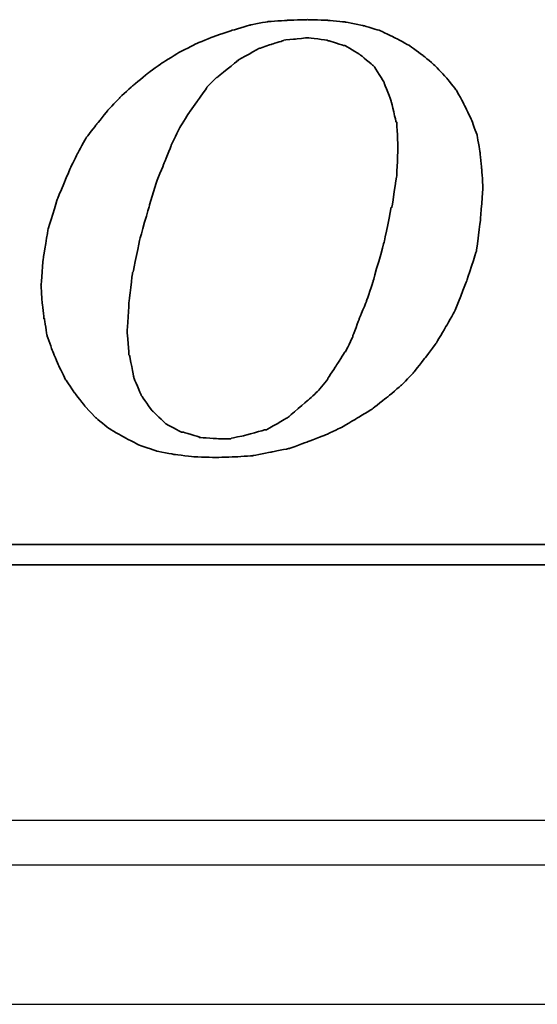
# Model space of a CAD drawing. Header units: millimetres. Extents: x -2774 to 3135, y -1571 to 860.
# Tile 190 of 256: x -2341.53 to -2335.76, y -541.44 to -530.46. Entities that reach past the tile are written whole.
import ezdxf
from ezdxf.lldxf.tags import DXFTag

# ---------------------------------------------------------------- set-up
doc = ezdxf.new("R2010")
doc.units = ezdxf.units.MM
doc.layers.get('0').update_dxf_attribs({"linetype": 'CONTINUOUS'})
doc.layers.add('DIM', color=4, linetype='CONTINUOUS')
doc.layers.add('layer 1', color=7, linetype='CONTINUOUS')
tags = doc.linetypes.add('DASHED', pattern=[25.72, 12.86, -12.86]).pattern_tags.tags
tags[6:7] = [DXFTag(74, 4), DXFTag(75, 0), DXFTag(340, '0'), DXFTag(46, 0.0), DXFTag(50, 0.0), DXFTag(44, 0.0), DXFTag(45, 0.0)]
tags[4:5] = [DXFTag(74, 4), DXFTag(75, 0), DXFTag(340, '0'), DXFTag(46, 0.0), DXFTag(50, 0.0), DXFTag(44, 0.0), DXFTag(45, 0.0)]

# ---------------------------------------------------------------- blocks, each defined once
blk = doc.blocks.new('TBI MOTION logo(完整正式版)')
at = {"layer": 'layer 1', "color": 22, "lineweight": 35}
for points, knots in [([(-11.34375, -6.98375), (-11.34375, -6.98375), (-10.91375, -7.43875), (-10.91375, -7.43875), (-10.91375, -7.43875), (-10.91375, -7.43875), (-10.38625, -7.87125), (-10.38625, -7.87125), (-10.38625, -7.87125), (-10.38625, -7.87125), (-9.81125, -8.20375), (-9.81125, -8.20375), (-9.81125, -8.20375), (-9.81125, -8.20375), (-9.21125, -8.51875), (-9.21125, -8.51875), (-9.21125, -8.51875), (-9.21125, -8.51875), (-8.51625, -8.75875), (-8.51625, -8.75875), (-8.51625, -8.75875), (-8.51625, -8.75875), (-7.77125, -8.90375), (-7.77125, -8.90375), (-7.77125, -8.90375), (-7.77125, -8.90375), (-6.97875, -8.99875), (-6.97875, -8.99875), (-6.97875, -8.99875), (-6.97875, -8.99875), (-6.14125, -9.02375), (-6.14125, -9.02375), (-6.14125, -9.02375), (-6.14125, -9.02375), (-5.37125, -8.99875), (-5.37125, -8.99875), (-5.37125, -8.99875), (-5.37125, -8.99875), (-4.65375, -8.94875), (-4.65375, -8.94875), (-4.65375, -8.94875), (-4.65375, -8.94875), (-3.93375, -8.80625), (-3.93375, -8.80625), (-3.93375, -8.80625), (-3.93375, -8.80625), (-3.21375, -8.66375), (-3.21375, -8.66375), (-3.21375, -8.66375), (-3.21375, -8.66375), (-2.49375, -8.39875), (-2.49375, -8.39875), (-2.49375, -8.39875), (-2.49375, -8.39875), (-1.79875, -8.13375), (-1.79875, -8.13375), (-1.79875, -8.13375), (-1.79875, -8.13375), (-1.17375, -7.84375), (-1.17375, -7.84375), (-1.17375, -7.84375), (-1.17375, -7.84375), (-0.52375, -7.46375), (-0.52375, -7.46375), (-0.52375, -7.46375), (-0.52375, -7.46375), (0.10124, -7.07875), (0.10124, -7.07875), (0.10124, -7.07875), (0.10124, -7.07875), (0.67625, -6.62375), (0.67625, -6.62375), (0.67625, -6.62375), (0.67625, -6.62375), (1.24874, -6.14375), (1.24874, -6.14375), (1.24874, -6.14375), (1.24874, -6.14375), (1.72874, -5.64125), (1.72874, -5.64125), (1.72874, -5.64125), (1.72874, -5.64125), (2.18624, -5.06375), (2.18624, -5.06375), (2.18624, -5.06375), (2.18624, -5.06375), (2.61625, -4.48874), (2.61625, -4.48874), (2.61625, -4.48874), (2.61625, -4.48874), (3.00125, -3.83874), (3.00125, -3.83874), (3.00125, -3.83874), (3.00125, -3.83874), (3.36124, -3.21374), (3.36124, -3.21374), (3.36124, -3.21374), (3.36124, -3.21374), (3.84374, -1.99125), (3.84374, -1.99125), (3.84374, -1.99125), (3.84374, -1.99125), (4.22625, -0.81875), (4.22625, -0.81875), (4.22625, -0.81875), (4.22625, -0.81875), (4.39125, 0.45624), (4.39125, 0.45624), (4.39125, 0.45624), (4.39125, 0.45624), (4.48874, 1.70124), (4.48874, 1.70124), (4.48874, 1.70124), (4.48874, 1.70124), (4.43874, 2.44625), (4.43874, 2.44625), (4.43874, 2.44625), (4.43874, 2.44625), (4.36874, 3.14125), (4.36874, 3.14125), (4.36874, 3.14125), (4.36874, 3.14125), (4.25125, 3.81125), (4.25125, 3.81125), (4.25125, 3.81125), (4.25125, 3.81125), (4.03124, 4.41125), (4.03124, 4.41125), (4.03124, 4.41125), (4.03124, 4.41125), (3.74374, 5.01125), (3.74374, 5.01125), (3.74374, 5.01125), (3.74374, 5.01125), (3.43124, 5.58875), (3.43124, 5.58875), (3.43124, 5.58875), (3.43124, 5.58875), (3.02625, 6.09125), (3.02625, 6.09125), (3.02625, 6.09125), (3.02625, 6.09125), (2.59374, 6.54875), (2.59374, 6.54875), (2.59374, 6.54875), (2.59374, 6.54875), (2.09124, 6.98125), (2.09124, 6.98125), (2.09124, 6.98125), (2.09124, 6.98125), (1.56124, 7.36625), (1.56124, 7.36625), (1.56124, 7.36625), (1.56124, 7.36625), (0.98624, 7.67625), (0.98624, 7.67625), (0.98624, 7.67625), (0.98624, 7.67625), (0.38624, 7.96375), (0.38624, 7.96375), (0.38624, 7.96375), (0.38624, 7.96375), (-0.25875, 8.15625), (-0.25875, 8.15625), (-0.25875, 8.15625), (-0.25875, 8.15625), (-0.98125, 8.30125), (-0.98125, 8.30125), (-0.98125, 8.30125), (-0.98125, 8.30125), (-1.70124, 8.37125), (-1.70124, 8.37125), (-1.70124, 8.37125), (-1.70124, 8.37125), (-2.49375, 8.39624), (-2.49375, 8.39624), (-2.49375, 8.39624), (-2.49375, 8.39624), (-3.28625, 8.37125), (-3.28625, 8.37125), (-3.28625, 8.37125), (-3.28625, 8.37125), (-4.05125, 8.32125), (-4.05125, 8.32125), (-4.05125, 8.32125), (-4.05125, 8.32125), (-4.77375, 8.18125), (-4.77375, 8.18125), (-4.77375, 8.18125), (-4.77375, 8.18125), (-5.51625, 7.96375), (-5.51625, 7.96375), (-5.51625, 7.96375), (-5.51625, 7.96375), (-6.21125, 7.72625), (-6.21125, 7.72625), (-6.21125, 7.72625), (-6.21125, 7.72625), (-6.92875, 7.43625), (-6.92875, 7.43625), (-6.92875, 7.43625), (-6.92875, 7.43625), (-7.57875, 7.10125), (-7.57875, 7.10125), (-7.57875, 7.10125), (-7.57875, 7.10125), (-8.24875, 6.69125), (-8.24875, 6.69125), (-8.24875, 6.69125), (-8.24875, 6.69125), (-8.84875, 6.26125), (-8.84875, 6.26125), (-8.84875, 6.26125), (-8.84875, 6.26125), (-9.42625, 5.78125), (-9.42625, 5.78125), (-9.42625, 5.78125), (-9.42625, 5.78125), (-9.95375, 5.30125), (-9.95375, 5.30125), (-9.95375, 5.30125), (-9.95375, 5.30125), (-10.43375, 4.79624), (-10.43375, 4.79624), (-10.43375, 4.79624), (-10.43375, 4.79624), (-10.88875, 4.22125), (-10.88875, 4.22125), (-10.88875, 4.22125), (-10.88875, 4.22125), (-11.29875, 3.69375), (-11.29875, 3.69375), (-11.29875, 3.69375), (-11.29875, 3.69375), (-11.63375, 3.09125), (-11.63375, 3.09125), (-11.63375, 3.09125), (-11.63375, 3.09125), (-11.91875, 2.49625), (-11.91875, 2.49625), (-11.91875, 2.49625), (-11.91875, 2.49625), (-12.44875, 1.24625), (-12.44875, 1.24625), (-12.44875, 1.24625), (-12.44875, 1.24625), (-12.80875, 0.06874), (-12.80875, 0.06874), (-12.80875, 0.06874), (-12.80875, 0.06874), (-12.99875, -1.07875), (-12.99875, -1.07875), (-12.99875, -1.07875), (-12.99875, -1.07875), (-13.09375, -2.18375), (-13.09375, -2.18375), (-13.09375, -2.18375), (-13.09375, -2.18375), (-13.04875, -2.85375), (-13.04875, -2.85375), (-13.04875, -2.85375), (-13.04875, -2.85375), (-12.97375, -3.50375), (-12.97375, -3.50375), (-12.97375, -3.50375), (-12.97375, -3.50375), (-12.95375, -3.50375), (-12.95375, -3.50375), (-12.95375, -3.50375), (-12.95375, -3.50375), (-12.85375, -4.17375), (-12.85375, -4.17375), (-12.85375, -4.17375), (-12.85375, -4.17375), (-12.63875, -4.77624), (-12.63875, -4.77624), (-12.63875, -4.77624), (-12.63875, -4.77624), (-12.39875, -5.35125), (-12.39875, -5.35125), (-12.39875, -5.35125), (-12.39875, -5.35125), (-12.11375, -5.92875), (-12.11375, -5.92875), (-12.11375, -5.92875), (-12.11375, -5.92875), (-11.75375, -6.45375), (-11.75375, -6.45375), (-11.75375, -6.45375), (-11.75375, -6.45375), (-11.34375, -6.98375), (-11.34375, -6.98375)], [0, 0, 0, 0, 0.01369863, 0.01369863, 0.01369863, 0.01369864, 0.02739726, 0.02739726, 0.02739726, 0.02739727, 0.04109589, 0.04109589, 0.04109589, 0.0410959, 0.05479452, 0.05479452, 0.05479452, 0.05479453, 0.06849315, 0.06849315, 0.06849315, 0.06849316, 0.08219178, 0.08219178, 0.08219178, 0.08219179, 0.09589041, 0.09589041, 0.09589041, 0.09589042, 0.10958904, 0.10958904, 0.10958904, 0.10958905, 0.12328767, 0.12328767, 0.12328767, 0.12328768, 0.1369863, 0.1369863, 0.1369863, 0.13698631, 0.15068493, 0.15068493, 0.15068493, 0.15068494, 0.16438356, 0.16438356, 0.16438356, 0.16438357, 0.17808219, 0.17808219, 0.17808219, 0.1780822, 0.19178082, 0.19178082, 0.19178082, 0.19178083, 0.20547945, 0.20547945, 0.20547945, 0.20547946, 0.21917808, 0.21917808, 0.21917808, 0.21917809, 0.23287671, 0.23287671, 0.23287671, 0.23287672, 0.24657534, 0.24657534, 0.24657534, 0.24657535, 0.26027397, 0.26027397, 0.26027397, 0.26027398, 0.2739726, 0.2739726, 0.2739726, 0.27397261, 0.28767123, 0.28767123, 0.28767123, 0.28767124, 0.30136986, 0.30136986, 0.30136986, 0.30136987, 0.31506849, 0.31506849, 0.31506849, 0.3150685, 0.32876712, 0.32876712, 0.32876712, 0.32876713, 0.34246575, 0.34246575, 0.34246575, 0.34246576, 0.35616438, 0.35616438, 0.35616438, 0.35616439, 0.36986301, 0.36986301, 0.36986301, 0.36986302, 0.38356164, 0.38356164, 0.38356164, 0.38356165, 0.39726027, 0.39726027, 0.39726027, 0.39726028, 0.4109589, 0.4109589, 0.4109589, 0.41095891, 0.42465753, 0.42465753, 0.42465753, 0.42465754, 0.43835616, 0.43835616, 0.43835616, 0.43835617, 0.45205479, 0.45205479, 0.45205479, 0.4520548, 0.46575342, 0.46575342, 0.46575342, 0.46575343, 0.47945205, 0.47945205, 0.47945205, 0.47945206, 0.49315068, 0.49315068, 0.49315068, 0.49315069, 0.50684932, 0.50684932, 0.50684932, 0.50684933, 0.52054795, 0.52054795, 0.52054795, 0.52054796, 0.53424658, 0.53424658, 0.53424658, 0.53424659, 0.54794521, 0.54794521, 0.54794521, 0.54794522, 0.56164384, 0.56164384, 0.56164384, 0.56164385, 0.57534247, 0.57534247, 0.57534247, 0.57534248, 0.5890411, 0.5890411, 0.5890411, 0.58904111, 0.60273973, 0.60273973, 0.60273973, 0.60273974, 0.61643836, 0.61643836, 0.61643836, 0.61643837, 0.63013699, 0.63013699, 0.63013699, 0.630137, 0.64383562, 0.64383562, 0.64383562, 0.64383563, 0.65753425, 0.65753425, 0.65753425, 0.65753426, 0.67123288, 0.67123288, 0.67123288, 0.67123289, 0.68493151, 0.68493151, 0.68493151, 0.68493152, 0.69863014, 0.69863014, 0.69863014, 0.69863015, 0.71232877, 0.71232877, 0.71232877, 0.71232878, 0.7260274, 0.7260274, 0.7260274, 0.72602741, 0.73972603, 0.73972603, 0.73972603, 0.73972604, 0.75342466, 0.75342466, 0.75342466, 0.75342467, 0.76712329, 0.76712329, 0.76712329, 0.7671233, 0.78082192, 0.78082192, 0.78082192, 0.78082193, 0.79452055, 0.79452055, 0.79452055, 0.79452056, 0.80821918, 0.80821918, 0.80821918, 0.80821919, 0.82191781, 0.82191781, 0.82191781, 0.82191782, 0.83561644, 0.83561644, 0.83561644, 0.83561645, 0.84931507, 0.84931507, 0.84931507, 0.84931508, 0.8630137, 0.8630137, 0.8630137, 0.86301371, 0.87671233, 0.87671233, 0.87671233, 0.87671234, 0.89041096, 0.89041096, 0.89041096, 0.89041097, 0.90410959, 0.90410959, 0.90410959, 0.9041096, 0.91780822, 0.91780822, 0.91780822, 0.91780823, 0.93150685, 0.93150685, 0.93150685, 0.93150686, 0.94520548, 0.94520548, 0.94520548, 0.94520549, 0.95890411, 0.95890411, 0.95890411, 0.95890412, 0.97260274, 0.97260274, 0.97260274, 0.97260275, 0.98630137, 0.98630137, 0.98630137, 0.98630138, 1, 1, 1, 1]), ([(-8.77875, 1.03124), (-8.77875, 1.03124), (-8.51625, 1.89625), (-8.51625, 1.89625), (-8.51625, 1.89625), (-8.51625, 1.89625), (-8.20375, 2.66375), (-8.20375, 2.66375), (-8.20375, 2.66375), (-8.20375, 2.66375), (-7.91625, 3.38125), (-7.91625, 3.38125), (-7.91625, 3.38125), (-7.91625, 3.38125), (-7.91625, 3.40624), (-7.91625, 3.40624), (-7.91625, 3.40624), (-7.91625, 3.40624), (-7.57875, 4.07624), (-7.57875, 4.07624), (-7.57875, 4.07624), (-7.57875, 4.07624), (-7.24375, 4.65125), (-7.24375, 4.65125), (-7.24375, 4.65125), (-7.24375, 4.65125), (-7.21875, 4.65125), (-7.21875, 4.65125), (-7.21875, 4.65125), (-7.21875, 4.65125), (-7.21875, 4.67624), (-7.21875, 4.67624), (-7.21875, 4.67624), (-7.21875, 4.67624), (-6.83625, 5.20375), (-6.83625, 5.20375), (-6.83625, 5.20375), (-6.83625, 5.20375), (-6.49875, 5.68625), (-6.49875, 5.68625), (-6.49875, 5.68625), (-6.49875, 5.68625), (-6.49875, 5.70625), (-6.49875, 5.70625), (-6.49875, 5.70625), (-6.49875, 5.70625), (-6.11625, 6.09125), (-6.11625, 6.09125), (-6.11625, 6.09125), (-6.11625, 6.09125), (-6.09125, 6.09125), (-6.09125, 6.09125), (-6.09125, 6.09125), (-6.09125, 6.09125), (-5.27375, 6.76625), (-5.27375, 6.76625), (-5.27375, 6.76625), (-5.27375, 6.76625), (-5.24875, 6.76625), (-5.24875, 6.76625), (-5.24875, 6.76625), (-5.24875, 6.76625), (-5.24875, 6.78625), (-5.24875, 6.78625), (-5.24875, 6.78625), (-5.24875, 6.78625), (-4.38875, 7.26624), (-4.38875, 7.26624), (-4.38875, 7.26624), (-4.38875, 7.26624), (-4.36125, 7.26624), (-4.36125, 7.26624), (-4.36125, 7.26624), (-4.36125, 7.26624), (-3.93375, 7.41125), (-3.93375, 7.41125), (-3.93375, 7.41125), (-3.93375, 7.41125), (-3.47375, 7.55625), (-3.47375, 7.55625), (-3.47375, 7.55625), (-3.47375, 7.55625), (-3.45375, 7.55625), (-3.45375, 7.55625), (-3.45375, 7.55625), (-3.45375, 7.55625), (-3.42875, 7.58124), (-3.42875, 7.58124), (-3.42875, 7.58124), (-3.42875, 7.58124), (-2.97375, 7.62625), (-2.97375, 7.62625), (-2.97375, 7.62625), (-2.97375, 7.62625), (-2.49375, 7.67625), (-2.49375, 7.67625), (-2.49375, 7.67625), (-2.49375, 7.67625), (-2.46875, 7.67625), (-2.46875, 7.67625), (-2.46875, 7.67625), (-2.46875, 7.67625), (-1.70124, 7.58124), (-1.70124, 7.58124), (-1.70124, 7.58124), (-1.70124, 7.58124), (-1.67875, 7.55625), (-1.67875, 7.55625), (-1.67875, 7.55625), (-1.67875, 7.55625), (-1.65375, 7.55625), (-1.65375, 7.55625), (-1.65375, 7.55625), (-1.65375, 7.55625), (-1.03125, 7.36625), (-1.03125, 7.36625), (-1.03125, 7.36625), (-1.03125, 7.36625), (-1.00625, 7.36625), (-1.00625, 7.36625), (-1.00625, 7.36625), (-1.00625, 7.36625), (-0.43124, 7.02624), (-0.43124, 7.02624), (-0.43124, 7.02624), (-0.43124, 7.02624), (-0.40625, 7.00624), (-0.40625, 7.00624), (-0.40625, 7.00624), (-0.40625, 7.00624), (0.12124, 6.57124), (0.12124, 6.57124), (0.12124, 6.57124), (0.12124, 6.57124), (0.14624, 6.54875), (0.14624, 6.54875), (0.14624, 6.54875), (0.14624, 6.54875), (0.17124, 6.52375), (0.17124, 6.52375), (0.17124, 6.52375), (0.17124, 6.52375), (0.55625, 5.89875), (0.55625, 5.89875), (0.55625, 5.89875), (0.55625, 5.89875), (0.55625, 5.87625), (0.55625, 5.87625), (0.55625, 5.87625), (0.55625, 5.87625), (0.84124, 5.15625), (0.84124, 5.15625), (0.84124, 5.15625), (0.84124, 5.15625), (0.84124, 5.13125), (0.84124, 5.13125), (0.84124, 5.13125), (0.84124, 5.13125), (1.03624, 4.31875), (1.03624, 4.31875), (1.03624, 4.31875), (1.03624, 4.31875), (1.05624, 4.31875), (1.05624, 4.31875), (1.05624, 4.31875), (1.05624, 4.31875), (1.05624, 4.29125), (1.05624, 4.29125), (1.05624, 4.29125), (1.05624, 4.29125), (1.10625, 3.33125), (1.10625, 3.33125), (1.10625, 3.33125), (1.10625, 3.33125), (1.10625, 3.30875), (1.10625, 3.30875), (1.10625, 3.30875), (1.10625, 3.30875), (1.05624, 2.20624), (1.05624, 2.20624), (1.05624, 2.20624), (1.05624, 2.20624), (1.05624, 2.18124), (1.05624, 2.18124), (1.05624, 2.18124), (1.05624, 2.18124), (0.86624, 0.93624), (0.86624, 0.93624), (0.86624, 0.93624), (0.86624, 0.93624), (0.84124, 0.93624), (0.84124, 0.93624), (0.84124, 0.93624), (0.84124, 0.93624), (0.55625, -0.45874), (0.55625, -0.45874), (0.55625, -0.45874), (0.55625, -0.45874), (0.12124, -1.99125), (0.12124, -1.99125), (0.12124, -1.99125), (0.12124, -1.99125), (0.12124, -2.01874), (0.12124, -2.01874), (0.12124, -2.01874), (0.12124, -2.01874), (-0.13874, -2.78375), (-0.13874, -2.78375), (-0.13874, -2.78375), (-0.13874, -2.78375), (-0.43124, -3.50375), (-0.43124, -3.50375), (-0.43124, -3.50375), (-0.43124, -3.50375), (-0.69375, -4.19875), (-0.69375, -4.19875), (-0.69375, -4.19875), (-0.69375, -4.19875), (-0.69375, -4.22375), (-0.69375, -4.22375), (-0.69375, -4.22375), (-0.69375, -4.22375), (-0.98125, -4.82374), (-0.98125, -4.82374), (-0.98125, -4.82374), (-0.98125, -4.82374), (-1.00625, -4.82374), (-1.00625, -4.82374), (-1.00625, -4.82374), (-1.00625, -4.82374), (-1.33875, -5.35125), (-1.33875, -5.35125), (-1.33875, -5.35125), (-1.33875, -5.35125), (-1.67875, -5.87875), (-1.67875, -5.87875), (-1.67875, -5.87875), (-1.67875, -5.87875), (-1.67875, -5.90375), (-1.67875, -5.90375), (-1.67875, -5.90375), (-1.67875, -5.90375), (-2.05875, -6.35875), (-2.05875, -6.35875), (-2.05875, -6.35875), (-2.05875, -6.35875), (-2.08375, -6.38375), (-2.08375, -6.38375), (-2.08375, -6.38375), (-2.08375, -6.38375), (-2.46875, -6.74375), (-2.46875, -6.74375), (-2.46875, -6.74375), (-2.46875, -6.74375), (-3.25875, -7.41625), (-3.25875, -7.41625), (-3.25875, -7.41625), (-3.25875, -7.41625), (-3.28625, -7.43875), (-3.28625, -7.43875), (-3.28625, -7.43875), (-3.28625, -7.43875), (-4.12375, -7.91875), (-4.12375, -7.91875), (-4.12375, -7.91875), (-4.12375, -7.91875), (-4.14875, -7.91875), (-4.14875, -7.91875), (-4.14875, -7.91875), (-4.14875, -7.91875), (-4.17125, -7.91875), (-4.17125, -7.91875), (-4.17125, -7.91875), (-4.17125, -7.91875), (-5.03375, -8.15875), (-5.03375, -8.15875), (-5.03375, -8.15875), (-5.03375, -8.15875), (-5.51625, -8.25625), (-5.51625, -8.25625), (-5.51625, -8.25625), (-5.51625, -8.25625), (-5.54125, -8.27875), (-5.54125, -8.27875), (-5.54125, -8.27875), (-5.54125, -8.27875), (-5.56375, -8.27875), (-5.56375, -8.27875), (-5.56375, -8.27875), (-5.56375, -8.27875), (-5.99625, -8.27875), (-5.99625, -8.27875), (-5.99625, -8.27875), (-5.99625, -8.27875), (-6.76375, -8.23125), (-6.76375, -8.23125), (-6.76375, -8.23125), (-6.76375, -8.23125), (-6.78875, -8.23125), (-6.78875, -8.23125), (-6.78875, -8.23125), (-6.78875, -8.23125), (-6.78875, -8.20375), (-6.78875, -8.20375), (-6.78875, -8.20375), (-6.78875, -8.20375), (-7.45875, -8.01375), (-7.45875, -8.01375), (-7.45875, -8.01375), (-7.45875, -8.01375), (-7.48375, -8.01375), (-7.48375, -8.01375), (-7.48375, -8.01375), (-7.48375, -8.01375), (-7.50875, -8.01375), (-7.50875, -8.01375), (-7.50875, -8.01375), (-7.50875, -8.01375), (-8.13125, -7.67875), (-8.13125, -7.67875), (-8.13125, -7.67875), (-8.13125, -7.67875), (-8.15625, -7.65375), (-8.15625, -7.65375), (-8.15625, -7.65375), (-8.15625, -7.65375), (-8.65875, -7.17375), (-8.65875, -7.17375), (-8.65875, -7.17375), (-8.65875, -7.17375), (-8.68375, -7.14875), (-8.68375, -7.14875), (-8.68375, -7.14875), (-8.68375, -7.14875), (-9.08875, -6.57375), (-9.08875, -6.57375), (-9.08875, -6.57375), (-9.08875, -6.57375), (-9.11375, -6.54875), (-9.11375, -6.54875), (-9.11375, -6.54875), (-9.11375, -6.54875), (-9.11375, -6.52875), (-9.11375, -6.52875), (-9.11375, -6.52875), (-9.11375, -6.52875), (-9.40375, -5.85375), (-9.40375, -5.85375), (-9.40375, -5.85375), (-9.40375, -5.85375), (-9.40375, -5.82875), (-9.40375, -5.82875), (-9.40375, -5.82875), (-9.40375, -5.82875), (-9.56875, -4.96875), (-9.56875, -4.96875), (-9.56875, -4.96875), (-9.56875, -4.96875), (-9.59375, -4.94375), (-9.59375, -4.94375), (-9.59375, -4.94375), (-9.59375, -4.94375), (-9.66375, -4.03375), (-9.66375, -4.03375), (-9.66375, -4.03375), (-9.66375, -4.03375), (-9.66375, -4.00875), (-9.66375, -4.00875), (-9.66375, -4.00875), (-9.66375, -4.00875), (-9.59375, -2.85375), (-9.59375, -2.85375), (-9.59375, -2.85375), (-9.59375, -2.85375), (-9.45125, -1.65875), (-9.45125, -1.65875), (-9.45125, -1.65875), (-9.45125, -1.65875), (-9.42625, -1.63375), (-9.42625, -1.63375), (-9.42625, -1.63375), (-9.42625, -1.63375), (-9.16125, -0.33875), (-9.16125, -0.33875), (-9.16125, -0.33875), (-9.16125, -0.33875), (-8.77875, 1.00624), (-8.77875, 1.00624), (-8.77875, 1.00624), (-8.77875, 1.00624), (-8.77875, 1.03124), (-8.77875, 1.03124)], [0, 0, 0, 0, 0.01020408, 0.01020408, 0.01020408, 0.01020409, 0.02040816, 0.02040816, 0.02040816, 0.02040817, 0.03061224, 0.03061224, 0.03061224, 0.03061225, 0.04081633, 0.04081633, 0.04081633, 0.04081634, 0.05102041, 0.05102041, 0.05102041, 0.05102042, 0.06122449, 0.06122449, 0.06122449, 0.0612245, 0.07142857, 0.07142857, 0.07142857, 0.07142858, 0.08163265, 0.08163265, 0.08163265, 0.08163266, 0.09183673, 0.09183673, 0.09183673, 0.09183674, 0.10204082, 0.10204082, 0.10204082, 0.10204083, 0.1122449, 0.1122449, 0.1122449, 0.11224491, 0.12244898, 0.12244898, 0.12244898, 0.12244899, 0.13265306, 0.13265306, 0.13265306, 0.13265307, 0.14285714, 0.14285714, 0.14285714, 0.14285715, 0.15306122, 0.15306122, 0.15306122, 0.15306123, 0.16326531, 0.16326531, 0.16326531, 0.16326532, 0.17346939, 0.17346939, 0.17346939, 0.1734694, 0.18367347, 0.18367347, 0.18367347, 0.18367348, 0.19387755, 0.19387755, 0.19387755, 0.19387756, 0.20408163, 0.20408163, 0.20408163, 0.20408164, 0.21428571, 0.21428571, 0.21428571, 0.21428572, 0.2244898, 0.2244898, 0.2244898, 0.22448981, 0.23469388, 0.23469388, 0.23469388, 0.23469389, 0.24489796, 0.24489796, 0.24489796, 0.24489797, 0.25510204, 0.25510204, 0.25510204, 0.25510205, 0.26530612, 0.26530612, 0.26530612, 0.26530613, 0.2755102, 0.2755102, 0.2755102, 0.27551021, 0.28571429, 0.28571429, 0.28571429, 0.2857143, 0.29591837, 0.29591837, 0.29591837, 0.29591838, 0.30612245, 0.30612245, 0.30612245, 0.30612246, 0.31632653, 0.31632653, 0.31632653, 0.31632654, 0.32653061, 0.32653061, 0.32653061, 0.32653062, 0.33673469, 0.33673469, 0.33673469, 0.3367347, 0.34693878, 0.34693878, 0.34693878, 0.34693879, 0.35714286, 0.35714286, 0.35714286, 0.35714287, 0.36734694, 0.36734694, 0.36734694, 0.36734695, 0.37755102, 0.37755102, 0.37755102, 0.37755103, 0.3877551, 0.3877551, 0.3877551, 0.38775511, 0.39795918, 0.39795918, 0.39795918, 0.39795919, 0.40816327, 0.40816327, 0.40816327, 0.40816328, 0.41836735, 0.41836735, 0.41836735, 0.41836736, 0.42857143, 0.42857143, 0.42857143, 0.42857144, 0.43877551, 0.43877551, 0.43877551, 0.43877552, 0.44897959, 0.44897959, 0.44897959, 0.4489796, 0.45918367, 0.45918367, 0.45918367, 0.45918368, 0.46938776, 0.46938776, 0.46938776, 0.46938777, 0.47959184, 0.47959184, 0.47959184, 0.47959185, 0.48979592, 0.48979592, 0.48979592, 0.48979593, 0.5, 0.5, 0.5, 0.50000001, 0.51020408, 0.51020408, 0.51020408, 0.51020409, 0.52040816, 0.52040816, 0.52040816, 0.52040817, 0.53061224, 0.53061224, 0.53061224, 0.53061225, 0.54081633, 0.54081633, 0.54081633, 0.54081634, 0.55102041, 0.55102041, 0.55102041, 0.55102042, 0.56122449, 0.56122449, 0.56122449, 0.5612245, 0.57142857, 0.57142857, 0.57142857, 0.57142858, 0.58163265, 0.58163265, 0.58163265, 0.58163266, 0.59183673, 0.59183673, 0.59183673, 0.59183674, 0.60204082, 0.60204082, 0.60204082, 0.60204083, 0.6122449, 0.6122449, 0.6122449, 0.61224491, 0.62244898, 0.62244898, 0.62244898, 0.62244899, 0.63265306, 0.63265306, 0.63265306, 0.63265307, 0.64285714, 0.64285714, 0.64285714, 0.64285715, 0.65306122, 0.65306122, 0.65306122, 0.65306123, 0.66326531, 0.66326531, 0.66326531, 0.66326532, 0.67346939, 0.67346939, 0.67346939, 0.6734694, 0.68367347, 0.68367347, 0.68367347, 0.68367348, 0.69387755, 0.69387755, 0.69387755, 0.69387756, 0.70408163, 0.70408163, 0.70408163, 0.70408164, 0.71428571, 0.71428571, 0.71428571, 0.71428572, 0.7244898, 0.7244898, 0.7244898, 0.72448981, 0.73469388, 0.73469388, 0.73469388, 0.73469389, 0.74489796, 0.74489796, 0.74489796, 0.74489797, 0.75510204, 0.75510204, 0.75510204, 0.75510205, 0.76530612, 0.76530612, 0.76530612, 0.76530613, 0.7755102, 0.7755102, 0.7755102, 0.77551021, 0.78571429, 0.78571429, 0.78571429, 0.7857143, 0.79591837, 0.79591837, 0.79591837, 0.79591838, 0.80612245, 0.80612245, 0.80612245, 0.80612246, 0.81632653, 0.81632653, 0.81632653, 0.81632654, 0.82653061, 0.82653061, 0.82653061, 0.82653062, 0.83673469, 0.83673469, 0.83673469, 0.8367347, 0.84693878, 0.84693878, 0.84693878, 0.84693879, 0.85714286, 0.85714286, 0.85714286, 0.85714287, 0.86734694, 0.86734694, 0.86734694, 0.86734695, 0.87755102, 0.87755102, 0.87755102, 0.87755103, 0.8877551, 0.8877551, 0.8877551, 0.88775511, 0.89795918, 0.89795918, 0.89795918, 0.89795919, 0.90816327, 0.90816327, 0.90816327, 0.90816328, 0.91836735, 0.91836735, 0.91836735, 0.91836736, 0.92857143, 0.92857143, 0.92857143, 0.92857144, 0.93877551, 0.93877551, 0.93877551, 0.93877552, 0.94897959, 0.94897959, 0.94897959, 0.9489796, 0.95918367, 0.95918367, 0.95918367, 0.95918368, 0.96938776, 0.96938776, 0.96938776, 0.96938777, 0.97959184, 0.97959184, 0.97959184, 0.97959185, 0.98979592, 0.98979592, 0.98979592, 0.98979593, 1, 1, 1, 1]), ([(75.90875, -9.47875), (75.90875, -9.47875), (75.90875, -12.28625), (75.90875, -12.28625), (75.90875, -12.28625), (75.90875, -12.28625), (75.90875, -12.47875), (75.90875, -12.47875), (75.90875, -12.47875), (75.90875, -12.47875), (75.71625, -12.47875), (75.71625, -12.47875), (75.71625, -12.47875), (75.71625, -12.47875), (-88.32875, -12.47875), (-88.32875, -12.47875), (-88.32875, -12.47875), (-88.32875, -12.47875), (-88.32875, -13.29375), (-88.32875, -13.29375), (-88.32875, -13.29375), (-88.32875, -13.29375), (82.89125, -13.29375), (82.89125, -13.29375), (82.89125, -13.29375), (82.89125, -13.29375), (75.90875, -9.47875), (75.90875, -9.47875)], [0, 0, 0, 0, 0.14285714, 0.14285714, 0.14285714, 0.14285715, 0.28571429, 0.28571429, 0.28571429, 0.2857143, 0.42857143, 0.42857143, 0.42857143, 0.42857144, 0.57142857, 0.57142857, 0.57142857, 0.57142858, 0.71428571, 0.71428571, 0.71428571, 0.71428572, 0.85714286, 0.85714286, 0.85714286, 0.85714287, 1, 1, 1, 1])]:
    blk.add_open_spline(points, degree=3, knots=knots, dxfattribs=at)

msp = doc.modelspace()

# ---------------------------------------------------------------- linework, layer by layer
at = {"color": 0, "linetype": 'Continuous'}
msp.add_line((-1917.881, -539.392), (-2457.881, -539.392), dxfattribs=at)
at = {"color": 0, "linetype": 'DASHED'}
msp.add_line((-1917.881, -541.442), (-2457.881, -541.442), dxfattribs=at)
at = {"color": 0, "linetype": 'Continuous'}
msp.add_open_spline([(-1917.881, -539.892), (-2457.881, -539.892)], degree=1, dxfattribs=at)

# ---------------------------------------------------------------- block references
at = {"layer": 'DIM', "color": 7, "xscale": 0.2802190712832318, "yscale": 0.2802190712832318, "zscale": 0.2802190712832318}
msp.add_blockref('TBI MOTION logo(完整正式版)', (-2337.621, -532.817), dxfattribs=at)

doc.saveas('drawing.dxf')
